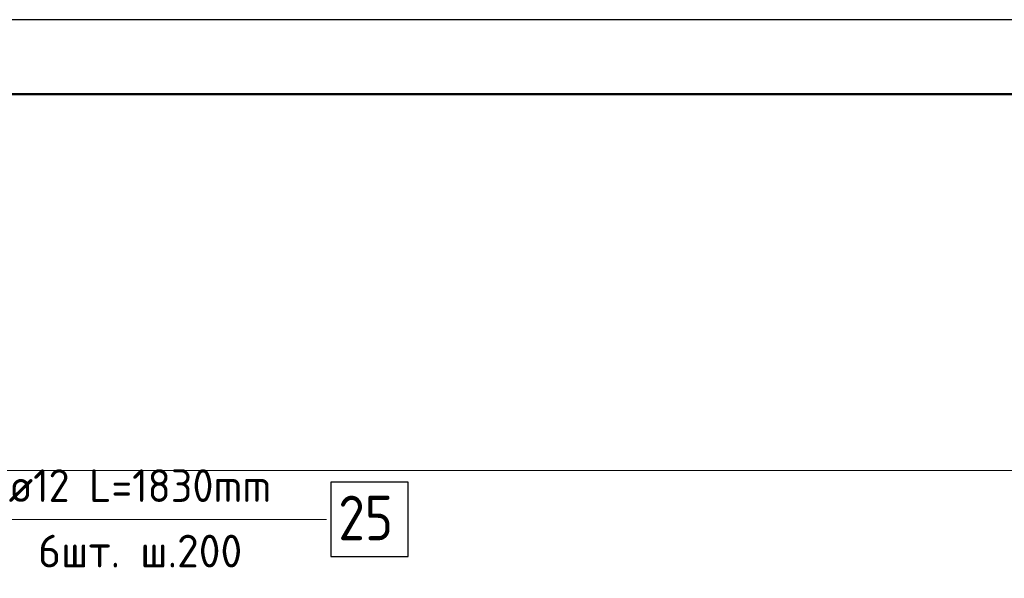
# Model space of a CAD drawing. Header units: millimetres. Extents: x 0 to 42000, y 0 to 29700.
# Tile 32 of 33: x 32063 to 38686, y 25942 to 29700. Entities that reach past the tile are written whole.
import ezdxf

# ---------------------------------------------------------------- set-up
doc = ezdxf.new("R2010")
doc.units = ezdxf.units.MM
doc.layers.add('Standard', color=7, linetype='Continuous', lineweight=25)
doc.layers.add('ДОП Верх по Х', color=7, linetype='Continuous', lineweight=18)
doc.styles.add('ISOCPEUR', font='txt')

msp = doc.modelspace()

# ---------------------------------------------------------------- linework, layer by layer
at = {"layer": 'Standard', "color": 7, "linetype": 'Continuous', "lineweight": 25, "transparency": 33554687}
msp.add_lwpolyline([(0, 0), (42000, 0), (42000, 29700), (0, 29700), (0, 0)], close=True, dxfattribs=at)
at = {"layer": 'Standard', "color": 7, "linetype": 'Continuous', "lineweight": 50, "transparency": 33554687}
msp.add_lwpolyline([(2000, 29200), (41500, 29200), (41500, 500), (2000, 500), (2000, 29200)], close=True, dxfattribs=at)
at = {"layer": 'Standard', "color": 7, "linetype": 'Continuous', "lineweight": 13, "transparency": 33554687}
for points in [[(41500, 29200), (2000, 29200), (2000, 5000), (41500, 5000), (41500, 29200)], [(31849.9, 24248.2), (31849.9, 26338.2), (34126.5, 26338.2)]]:
    msp.add_lwpolyline(points, dxfattribs=at)
at = {"layer": 'Standard', "color": 254, "linetype": 'Continuous', "lineweight": 13, "true_color": 0xc4c4ff, "transparency": 33554687}
msp.add_lwpolyline([(22744, 21334.9), (41115.4, 21334.9), (41115.4, 26668.2), (22744, 26668.2), (22744, 21334.9)], dxfattribs=at)
at = {"layer": 'ДОП Верх по Х', "color": 7, "linetype": 'Continuous', "lineweight": 25, "transparency": 33554687}
msp.add_lwpolyline([(34156.5, 26088.2), (34676.5, 26088.2), (34676.5, 26588.2), (34156.5, 26588.2), (34156.5, 26088.2)], dxfattribs=at)

# ---------------------------------------------------------------- texts
at = {"layer": 'ДОП Верх по Х', "color": 7, "linetype": 'Continuous', "lineweight": 13, "transparency": 33554687, "attachment_point": 7, "style": 'ISOCPEUR'}
for s, insert, char_height, width in [('\\W0.94;ø12 L=1830mm ', (31988.9, 26455.5), 220, 2104.383), ('\\W0.87;25', (34206.5, 26198.2), 300, 550.803), ('\\W0.97;6шт. ш.200 ', (32186.9, 26015.5), 220, 1712.324)]:
    msp.add_mtext(s, dxfattribs=dict(at, insert=insert, char_height=char_height, width=width))

doc.saveas('drawing.dxf')
